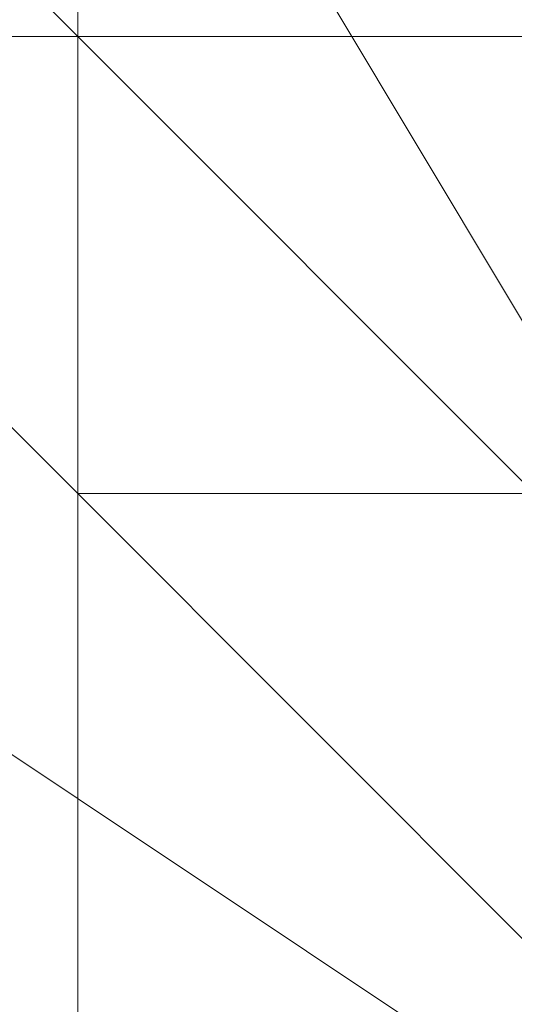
# Model space of a CAD drawing. Header units: inches. Extents: x -79624 to 52587, y -27526 to 10116.
# Tile 123 of 256: x 10219 to 10229, y -15024 to -15004. Entities that reach past the tile are written whole.
import ezdxf
from ezdxf import colors
from ezdxf.entities.mleader import LeaderData, LeaderLine
from ezdxf.math import Vec2, Vec3

# ---------------------------------------------------------------- set-up
doc = ezdxf.new("R2010")
doc.units = ezdxf.units.IN
doc.header["$MEASUREMENT"] = 0
doc.layers.add('- მექანიკური ნაწილი', color=7, linetype='Continuous', lineweight=18)
doc.layers.add('Dimensioning - General', color=7, linetype='Continuous')
doc.styles.add('CT', font='ARIALN.TTF', dxfattribs={"height": 200})
doc.styles.add('GENERATED_STYLE_1', font='txt')
doc.dimstyles.new('GENERATED_STYLE__1', dxfattribs={"dimtxt": 100, "dimasz": 76, "dimexe": 0.18, "dimexo": 0.0625, "dimgap": 0, "dimtad": 0, "dimdec": 0, "dimlfac": 0.1, "dimzin": 0, "dimdsep": 46, "dimtxsty": 'GENERATED_STYLE_1', "dimblk": 'ARROWHEAD_5', "dimblk1": 'ARROWHEAD_5', "dimblk2": 'ARROWHEAD_5', "dimcen": 0.09, "dimse1": 1, "dimse2": 1, "dimclrd": 7, "dimclre": 7, "dimclrt": 7, "dimadec": 0, "dimazin": 0, "dimtfac": 1, "dimtdec": 4, "dimtmove": 0, "dimatfit": 3, "dimfxl": 1, "dimtolj": 1, "dimtzin": 0, "dimarcsym": 0})
doc.dimstyles.new('GENERATED_STYLE__2', dxfattribs={"dimtxt": 100, "dimasz": 76, "dimexe": 0.18, "dimexo": 0.0625, "dimgap": 0, "dimtad": 0, "dimtih": 1, "dimtoh": 1, "dimdec": 0, "dimlfac": 0.1, "dimzin": 0, "dimdsep": 46, "dimtxsty": 'GENERATED_STYLE_1', "dimblk": 'ARROWHEAD_5', "dimblk1": 'ARROWHEAD_5', "dimblk2": 'ARROWHEAD_5', "dimcen": 0.09, "dimse1": 1, "dimse2": 1, "dimclrd": 7, "dimclre": 7, "dimclrt": 7, "dimadec": 0, "dimazin": 0, "dimtfac": 1, "dimtdec": 4, "dimtmove": 0, "dimatfit": 3, "dimfxl": 1, "dimtolj": 1, "dimtzin": 0, "dimarcsym": 0})

# ---------------------------------------------------------------- blocks, each defined once
blk = doc.blocks.new('ARROWHEAD_5')
at = {"linetype": 'Continuous', "lineweight": 0}
blk.add_hatch(color=0, dxfattribs=at).paths.add_polyline_path([(-1, 0.2679), (0, 0), (-1, -0.2679)])
at = {"color": 0, "linetype": 'Continuous', "lineweight": 0}
blk.add_line((0, 0), (-1, 0), dxfattribs=at)
blk = doc.blocks.new('*D249')
at = {"layer": 'Defpoints', "color": 0, "linetype": 'Continuous', "transparency": 16777216}
for p in [(358.556, 209.203), (25258.556, 209.203), (1258.556, -26125.722)]:
    blk.add_point(p, dxfattribs=at)
at = {"layer": 'Dimensioning - General', "color": 7, "linetype": 'Continuous', "lineweight": -2, "transparency": 16777216}
for p, q in [((358.556, 133.203), (358.556, -12795.724)), ((358.556, -26049.722), (358.556, -13148.104))]:
    blk.add_line(p, q, dxfattribs=at)
at = {"layer": 'Dimensioning - General', "color": 7, "linetype": 'Continuous', "lineweight": -2, "transparency": 16777216, "xscale": 76.00000000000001, "yscale": 76.00000000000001, "zscale": 76.00000000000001}
for p, rotation in [((358.556, 209.203), 90), ((358.556, -26125.722), 270)]:
    blk.add_blockref('ARROWHEAD_5', p, dxfattribs=dict(at, rotation=rotation))
at = {"layer": 'Dimensioning - General', "color": 7, "linetype": 'Continuous', "lineweight": 13, "transparency": 16777216, "insert": (358.556, -12971.914), "char_height": 100, "attachment_point": 5, "rotation": 90, "style": 'GENERATED_STYLE_1'}
blk.add_mtext('\\A1;2633', dxfattribs=at)
blk = doc.blocks.new('*D264')
at = {"layer": 'Defpoints', "color": 0, "linetype": 'Continuous', "transparency": 16777216}
for p in [(7428.968, -14429.123), (51186.628, -26125.722), (51186.628, -26425.722)]:
    blk.add_point(p, dxfattribs=at)
at = {"layer": 'Dimensioning - General', "color": 7, "linetype": 'Continuous', "lineweight": -2, "transparency": 16777216}
for p, q in [((7504.968, -26425.722), (29120.843, -26425.722)), ((51110.628, -26425.722), (29468.462, -26425.722))]:
    blk.add_line(p, q, dxfattribs=at)
at = {"layer": 'Dimensioning - General', "color": 7, "linetype": 'Continuous', "lineweight": -2, "transparency": 16777216, "xscale": 76.00000000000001, "yscale": 76.00000000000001, "zscale": 76.00000000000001, "rotation": 180}
blk.add_blockref('ARROWHEAD_5', (7428.968, -26425.722), dxfattribs=at)
at = {"layer": 'Dimensioning - General', "color": 7, "linetype": 'Continuous', "lineweight": -2, "transparency": 16777216, "xscale": 76.00000000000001, "yscale": 76.00000000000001, "zscale": 76.00000000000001}
blk.add_blockref('ARROWHEAD_5', (51186.628, -26425.722), dxfattribs=at)
at = {"layer": 'Dimensioning - General', "color": 7, "linetype": 'Continuous', "lineweight": 13, "transparency": 16777216, "insert": (29294.653, -26425.722), "char_height": 100, "attachment_point": 5, "style": 'GENERATED_STYLE_1'}
blk.add_mtext('\\A1;4376', dxfattribs=at)
blk = doc.blocks.new('*D276')
at = {"layer": 'Defpoints', "color": 0, "linetype": 'Continuous', "transparency": 16777216}
for p in [(7428.968, -14429.123), (51786.628, -14429.123), (4328.728, -18360.584)]:
    blk.add_point(p, dxfattribs=at)
at = {"layer": 'Dimensioning - General', "color": 7, "linetype": 'Continuous', "lineweight": -2, "transparency": 16777216}
for p, q in [((51786.628, -14505.123), (51786.628, -16274.383)), ((51786.628, -18284.584), (51786.628, -16531.526))]:
    blk.add_line(p, q, dxfattribs=at)
at = {"layer": 'Dimensioning - General', "color": 7, "linetype": 'Continuous', "lineweight": -2, "transparency": 16777216, "xscale": 76.00000000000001, "yscale": 76.00000000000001, "zscale": 76.00000000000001}
for p, rotation in [((51786.628, -14429.123), 90), ((51786.628, -18360.584), 270)]:
    blk.add_blockref('ARROWHEAD_5', p, dxfattribs=dict(at, rotation=rotation))
at = {"layer": 'Dimensioning - General', "color": 7, "linetype": 'Continuous', "lineweight": 13, "transparency": 16777216, "insert": (51786.628, -16402.954), "char_height": 100, "attachment_point": 5, "rotation": 90, "style": 'GENERATED_STYLE_1'}
blk.add_mtext('\\A1;393', dxfattribs=at)
blk = doc.blocks.new('_DotSmall')
at = {"color": 0, "linetype": 'ByBlock', "const_width": 0.5}
blk.add_lwpolyline([(-0.0625, 0, 1), (0.0625, 0, 1)], format="xyb", close=True, dxfattribs=at)

msp = doc.modelspace()

# ---------------------------------------------------------------- linework, layer by layer
at = {"layer": '- მექანიკური ნაწილი', "color": 7, "lineweight": 0}
for points in [[(10426.57034, -15031.67945), (10282.8579, -15031.67945), (10282.8579, -15004.73337), (10282.8579, -14986.76931), (10282.8579, -14968.80526), (10282.8579, -14986.76931), (10282.8579, -15004.73337), (10282.8579, -14986.76931), (10282.8579, -14968.80526), (10282.8579, -14986.76931), (10282.8579, -15004.73337), (9779.86434, -15004.73337)], [(10273.87587, -14968.80526), (10273.87587, -14977.78728), (10282.8579, -14977.78728), (10282.8579, -14968.80526), (10426.57034, -14968.80526), (10426.57034, -14986.76931), (10282.8579, -14986.76931), (10282.8579, -15004.73337), (9779.86434, -15004.73337)], [(10219.9837, -14977.78728), (10219.9837, -15408.92462), (10282.8579, -15417.90665)], [(10219.9837, -15408.92462), (10219.9837, -14977.78728), (10219.9837, -15408.92462)], [(10219.9837, -14977.78728), (10219.9837, -15408.92462), (10282.8579, -15417.90665)], [(9779.86434, -14986.76931), (9779.86434, -15004.73337), (10282.8579, -15004.73337)], [(9779.86434, -15004.73337), (10282.8579, -15004.73337), (10282.8579, -14986.76931), (10426.57034, -14986.76931)]]:
    msp.add_lwpolyline(points, dxfattribs=at)
for points in [[(10219.9837, -14986.76931), (10219.9837, -15130.48176), (10246.92979, -15112.5177), (10246.92979, -14968.80526)], [(10219.9837, -14995.75134), (10219.9837, -15112.5177), (10246.92979, -15157.42784), (10246.92979, -15040.66148)]]:
    msp.add_lwpolyline(points, close=True, dxfattribs=at)
at = {"layer": '- მექანიკური ნაწილი', "lineweight": 0}
for points in [[(10184.05559, -14995.75134), (10237.94776, -15031.67945), (10184.05559, -14995.75134)], [(10211.00167, -15004.73337), (10211.00167, -14995.75134), (10219.9837, -15004.73337)], [(10211.00167, -14995.75134), (10219.9837, -15004.73337), (10211.00167, -14995.75134)], [(10219.9837, -15004.73337), (10211.00167, -14995.75134), (10219.9837, -15004.73337)], [(10219.9837, -15004.73337), (10211.00167, -14995.75134)], [(10219.9837, -15004.73337), (10211.00167, -14995.75134), (10219.9837, -15004.73337)], [(10219.9837, -15004.73337), (10211.00167, -14995.75134)], [(10246.92979, -15031.67945), (10246.92979, -15022.69742), (10237.94776, -15022.69742), (10228.96573, -15022.69742), (10219.9837, -15013.71539), (10219.9837, -15004.73337), (10211.00167, -14995.75134)], [(10219.9837, -15004.73337), (10211.00167, -14995.75134), (10219.9837, -15004.73337)], [(10211.00167, -14995.75134), (10219.9837, -15004.73337), (10219.9837, -14995.75134)], [(10211.00167, -14995.75134), (10219.9837, -15004.73337), (10219.9837, -14995.75134), (10219.9837, -15004.73337), (10211.00167, -14995.75134)], [(10211.00167, -14995.75134), (10219.9837, -15004.73337), (10211.00167, -14995.75134)], [(10211.00167, -14995.75134), (10219.9837, -15004.73337)], [(10219.9837, -15004.73337), (10219.9837, -14995.75134), (10219.9837, -15004.73337)], [(10219.9837, -15004.73337), (10219.9837, -14995.75134), (10219.9837, -15004.73337)], [(10219.9837, -15004.73337), (10219.9837, -14995.75134), (10219.9837, -15004.73337)], [(10219.9837, -15004.73337), (10219.9837, -14995.75134), (10219.9837, -15004.73337)], [(10219.9837, -15004.73337), (10219.9837, -14995.75134), (10219.9837, -15004.73337)], [(10219.9837, -15004.73337), (10219.9837, -14995.75134), (10219.9837, -15004.73337)], [(10219.9837, -15004.73337), (10219.9837, -14995.75134), (10219.9837, -15004.73337)], [(10219.9837, -15004.73337), (10219.9837, -14995.75134), (10219.9837, -15004.73337)], [(10219.9837, -15004.73337), (10219.9837, -14995.75134), (10219.9837, -15004.73337)], [(10219.9837, -15004.73337), (10219.9837, -14995.75134), (10219.9837, -15004.73337)], [(10219.9837, -15004.73337), (10219.9837, -14995.75134), (10219.9837, -15004.73337)], [(10219.9837, -15004.73337), (10219.9837, -14995.75134), (10219.9837, -15004.73337)], [(10219.9837, -15004.73337), (10219.9837, -14995.75134), (10219.9837, -15004.73337)], [(10219.9837, -15004.73337), (10219.9837, -14995.75134), (10219.9837, -15004.73337)], [(10219.9837, -15004.73337), (10219.9837, -14995.75134), (10219.9837, -15004.73337)], [(10219.9837, -15004.73337), (10219.9837, -14995.75134), (10219.9837, -15004.73337)], [(10219.9837, -15004.73337), (10219.9837, -14995.75134), (10219.9837, -15004.73337)], [(10219.9837, -15004.73337), (10219.9837, -14995.75134), (10219.9837, -15004.73337)], [(10219.9837, -15004.73337), (10219.9837, -14995.75134), (10219.9837, -15004.73337)], [(10219.9837, -15004.73337), (10219.9837, -14995.75134), (10219.9837, -15004.73337)], [(10219.9837, -15004.73337), (10219.9837, -14995.75134), (10219.9837, -15004.73337)], [(10219.9837, -15004.73337), (10219.9837, -14995.75134), (10219.9837, -15004.73337)], [(10219.9837, -15004.73337), (10219.9837, -14995.75134), (10219.9837, -15004.73337)], [(10219.9837, -15004.73337), (10219.9837, -14995.75134), (10219.9837, -15004.73337)], [(10219.9837, -15004.73337), (10219.9837, -14995.75134), (10219.9837, -15004.73337)], [(10219.9837, -15004.73337), (10219.9837, -14995.75134), (10219.9837, -15004.73337)], [(10219.9837, -15004.73337), (10219.9837, -14995.75134), (10219.9837, -15004.73337)], [(10219.9837, -15004.73337), (10219.9837, -14995.75134), (10219.9837, -15004.73337)], [(10219.9837, -15004.73337), (10219.9837, -14995.75134), (10219.9837, -15004.73337)], [(10219.9837, -15004.73337), (10219.9837, -14995.75134), (10219.9837, -15004.73337)], [(10219.9837, -15004.73337), (10219.9837, -14995.75134), (10219.9837, -15004.73337)], [(10219.9837, -15004.73337), (10219.9837, -14995.75134), (10219.9837, -15004.73337)], [(10219.9837, -15004.73337), (10219.9837, -14995.75134), (10219.9837, -15004.73337)], [(10219.9837, -15004.73337), (10219.9837, -14995.75134), (10219.9837, -15004.73337)], [(10219.9837, -15004.73337), (10219.9837, -14995.75134), (10219.9837, -15004.73337)], [(10219.9837, -15004.73337), (10219.9837, -14995.75134), (10219.9837, -15004.73337)], [(10219.9837, -15004.73337), (10219.9837, -14995.75134), (10219.9837, -15004.73337)], [(10219.9837, -15004.73337), (10219.9837, -14995.75134), (10219.9837, -15004.73337)], [(10219.9837, -15004.73337), (10219.9837, -14995.75134), (10219.9837, -15004.73337)], [(10219.9837, -15004.73337), (10219.9837, -14995.75134), (10219.9837, -15004.73337)], [(10219.9837, -15004.73337), (10219.9837, -14995.75134), (10219.9837, -15004.73337)], [(10219.9837, -15004.73337), (10219.9837, -14995.75134), (10219.9837, -15004.73337)], [(10219.9837, -15004.73337), (10219.9837, -14995.75134), (10219.9837, -15004.73337)], [(10219.9837, -15004.73337), (10219.9837, -14995.75134), (10219.9837, -15004.73337)], [(10219.9837, -15004.73337), (10219.9837, -14995.75134), (10219.9837, -15004.73337)], [(10219.9837, -15004.73337), (10219.9837, -14995.75134), (10219.9837, -15004.73337)], [(10219.9837, -15004.73337), (10219.9837, -14995.75134), (10219.9837, -15004.73337)], [(10219.9837, -15004.73337), (10219.9837, -14995.75134), (10219.9837, -15004.73337)], [(10219.9837, -15004.73337), (10219.9837, -14995.75134), (10219.9837, -15004.73337)], [(10219.9837, -15004.73337), (10219.9837, -14995.75134), (10219.9837, -15004.73337)], [(10219.9837, -15004.73337), (10219.9837, -14995.75134), (10219.9837, -15004.73337)], [(10219.9837, -15004.73337), (10219.9837, -14995.75134), (10219.9837, -15004.73337)], [(10219.9837, -15004.73337), (10219.9837, -14995.75134), (10219.9837, -15004.73337)], [(10219.9837, -15004.73337), (10219.9837, -14995.75134), (10219.9837, -15004.73337)], [(10219.9837, -15004.73337), (10219.9837, -14995.75134), (10219.9837, -15004.73337)], [(10219.9837, -15004.73337), (10219.9837, -14995.75134), (10219.9837, -15004.73337)], [(10219.9837, -15004.73337), (10219.9837, -14995.75134), (10219.9837, -15004.73337)], [(10219.9837, -15004.73337), (10219.9837, -14995.75134), (10219.9837, -15004.73337)], [(10219.9837, -15004.73337), (10219.9837, -14995.75134), (10219.9837, -15004.73337)], [(10219.9837, -15004.73337), (10219.9837, -14995.75134), (10219.9837, -15004.73337)], [(10219.9837, -15004.73337), (10219.9837, -14995.75134), (10219.9837, -15004.73337)], [(10219.9837, -15004.73337), (10219.9837, -14995.75134), (10219.9837, -15004.73337)], [(10219.9837, -15004.73337), (10219.9837, -14995.75134), (10219.9837, -15004.73337)], [(10219.9837, -15004.73337), (10219.9837, -14995.75134), (10219.9837, -15004.73337)], [(10219.9837, -15004.73337), (10219.9837, -14995.75134), (10219.9837, -15004.73337)], [(10219.9837, -15004.73337), (10219.9837, -14995.75134), (10219.9837, -15004.73337)], [(10219.9837, -15004.73337), (10219.9837, -14995.75134), (10219.9837, -15004.73337)], [(10219.9837, -15004.73337), (10219.9837, -14995.75134), (10219.9837, -15004.73337)], [(10219.9837, -15004.73337), (10219.9837, -14995.75134), (10219.9837, -15004.73337)], [(10219.9837, -15004.73337), (10219.9837, -14995.75134), (10219.9837, -15004.73337)], [(10219.9837, -15004.73337), (10219.9837, -14995.75134), (10219.9837, -15004.73337)], [(10219.9837, -15004.73337), (10219.9837, -14995.75134), (10219.9837, -15004.73337)], [(10219.9837, -15004.73337), (10219.9837, -14995.75134), (10219.9837, -15004.73337)], [(10219.9837, -15004.73337), (10219.9837, -14995.75134), (10219.9837, -15004.73337)], [(10219.9837, -15004.73337), (10219.9837, -14995.75134), (10219.9837, -15004.73337)], [(10219.9837, -15004.73337), (10219.9837, -14995.75134), (10219.9837, -15004.73337)], [(10219.9837, -15004.73337), (10219.9837, -14995.75134), (10219.9837, -15004.73337)], [(10219.9837, -15004.73337), (10219.9837, -14995.75134), (10219.9837, -15004.73337)], [(10219.9837, -15004.73337), (10219.9837, -14995.75134), (10219.9837, -15004.73337)], [(10219.9837, -15004.73337), (10219.9837, -14995.75134), (10219.9837, -15004.73337)], [(10219.9837, -15004.73337), (10219.9837, -14995.75134), (10219.9837, -15004.73337)], [(10219.9837, -15004.73337), (10219.9837, -14995.75134), (10219.9837, -15004.73337)], [(10219.9837, -15004.73337), (10219.9837, -14995.75134), (10219.9837, -15004.73337)], [(10219.9837, -15004.73337), (10219.9837, -14995.75134), (10219.9837, -15004.73337)], [(10219.9837, -15004.73337), (10219.9837, -14995.75134), (10219.9837, -15004.73337)], [(10219.9837, -15004.73337), (10219.9837, -14995.75134), (10219.9837, -15004.73337)], [(10219.9837, -15004.73337), (10219.9837, -14995.75134), (10219.9837, -15004.73337)], [(10219.9837, -14995.75134), (10219.9837, -15004.73337), (10219.9837, -15013.71539), (10228.96573, -15013.71539), (10219.9837, -15004.73337), (10228.96573, -15013.71539)], [(10228.96573, -15004.73337), (10219.9837, -15004.73337), (10228.96573, -15013.71539), (10219.9837, -15013.71539), (10219.9837, -15004.73337), (10219.9837, -15013.71539), (10219.9837, -15004.73337), (10228.96573, -15004.73337), (10219.9837, -15004.73337), (10219.9837, -14995.75134)], [(10211.00167, -15004.73337), (10219.9837, -15004.73337)], [(10219.9837, -15004.73337), (10219.9837, -15004.73337)], [(10219.9837, -15004.73337), (10219.9837, -15013.71539), (10219.9837, -15004.73337)], [(10219.9837, -15004.73337), (10219.9837, -15004.73337)], [(10219.9837, -15013.71539), (10219.9837, -15004.73337), (10219.9837, -15013.71539)], [(10219.9837, -15004.73337), (10219.9837, -15004.73337)], [(10219.9837, -15013.71539), (10219.9837, -15004.73337), (10219.9837, -15013.71539)], [(10219.9837, -15004.73337), (10219.9837, -15004.73337)], [(10219.9837, -15013.71539), (10219.9837, -15004.73337), (10219.9837, -15013.71539)], [(10219.9837, -15004.73337), (10219.9837, -15004.73337)], [(10219.9837, -15013.71539), (10219.9837, -15004.73337), (10219.9837, -15013.71539)], [(10219.9837, -15004.73337), (10219.9837, -15004.73337)], [(10219.9837, -15013.71539), (10219.9837, -15004.73337), (10219.9837, -15013.71539)], [(10219.9837, -15004.73337), (10219.9837, -15004.73337)], [(10219.9837, -15013.71539), (10219.9837, -15004.73337), (10219.9837, -15013.71539)], [(10219.9837, -15004.73337), (10219.9837, -15004.73337)], [(10219.9837, -15013.71539), (10219.9837, -15004.73337), (10219.9837, -15013.71539)], [(10219.9837, -15004.73337), (10219.9837, -15013.71539), (10219.9837, -15004.73337)], [(10219.9837, -15004.73337), (10219.9837, -15004.73337)], [(10219.9837, -15004.73337), (10219.9837, -15004.73337)], [(10228.96573, -15004.73337), (10219.9837, -15004.73337), (10228.96573, -15004.73337)], [(10219.9837, -15004.73337), (10219.9837, -15004.73337)], [(10228.96573, -15004.73337), (10219.9837, -15004.73337), (10228.96573, -15004.73337)], [(10219.9837, -15004.73337), (10219.9837, -15004.73337)], [(10228.96573, -15004.73337), (10219.9837, -15004.73337), (10228.96573, -15004.73337)], [(10219.9837, -15004.73337), (10219.9837, -15004.73337)], [(10228.96573, -15004.73337), (10219.9837, -15004.73337), (10228.96573, -15004.73337)], [(10219.9837, -15004.73337), (10219.9837, -15004.73337)], [(10228.96573, -15004.73337), (10219.9837, -15004.73337), (10228.96573, -15004.73337)], [(10219.9837, -15004.73337), (10219.9837, -15004.73337)], [(10228.96573, -15004.73337), (10219.9837, -15004.73337), (10228.96573, -15004.73337)], [(10219.9837, -15004.73337), (10219.9837, -15004.73337)], [(10228.96573, -15004.73337), (10219.9837, -15004.73337), (10228.96573, -15004.73337)], [(10219.9837, -15004.73337), (10219.9837, -15004.73337)], [(10228.96573, -15004.73337), (10219.9837, -15004.73337), (10228.96573, -15004.73337)], [(10219.9837, -15004.73337), (10219.9837, -15004.73337)], [(10228.96573, -15004.73337), (10219.9837, -15004.73337), (10228.96573, -15004.73337)], [(10219.9837, -15004.73337), (10219.9837, -15004.73337)], [(10228.96573, -15004.73337), (10219.9837, -15004.73337), (10228.96573, -15004.73337)], [(10219.9837, -15004.73337), (10219.9837, -15004.73337)], [(10228.96573, -15004.73337), (10219.9837, -15004.73337), (10228.96573, -15004.73337)], [(10219.9837, -15004.73337), (10228.96573, -15004.73337), (10219.9837, -15004.73337)], [(10219.9837, -15004.73337), (10219.9837, -15013.71539)], [(10219.9837, -15004.73337), (10219.9837, -15013.71539)], [(10219.9837, -15004.73337), (10219.9837, -15004.73337)], [(10219.9837, -15013.71539), (10219.9837, -15004.73337), (10219.9837, -15013.71539)], [(10219.9837, -15004.73337), (10219.9837, -15004.73337)], [(10219.9837, -15013.71539), (10219.9837, -15004.73337), (10219.9837, -15013.71539)], [(10219.9837, -15004.73337), (10219.9837, -15004.73337)], [(10219.9837, -15013.71539), (10219.9837, -15004.73337), (10219.9837, -15013.71539)], [(10219.9837, -15004.73337), (10219.9837, -15004.73337)], [(10219.9837, -15013.71539), (10219.9837, -15004.73337), (10219.9837, -15013.71539)], [(10219.9837, -15004.73337), (10219.9837, -15004.73337)], [(10219.9837, -15013.71539), (10219.9837, -15004.73337), (10219.9837, -15013.71539)], [(10219.9837, -15004.73337), (10219.9837, -15004.73337)], [(10219.9837, -15013.71539), (10219.9837, -15004.73337), (10219.9837, -15013.71539)], [(10219.9837, -15004.73337), (10219.9837, -15004.73337)], [(10219.9837, -15013.71539), (10219.9837, -15004.73337), (10219.9837, -15013.71539)], [(10219.9837, -15013.71539), (10219.9837, -15004.73337)], [(10219.9837, -15004.73337), (10228.96573, -15013.71539)], [(10219.9837, -15004.73337), (10219.9837, -15004.73337)], [(10228.96573, -15013.71539), (10219.9837, -15004.73337), (10228.96573, -15013.71539)], [(10219.9837, -15004.73337), (10219.9837, -15004.73337)], [(10228.96573, -15013.71539), (10219.9837, -15004.73337), (10228.96573, -15013.71539)], [(10219.9837, -15004.73337), (10219.9837, -15004.73337)], [(10228.96573, -15013.71539), (10219.9837, -15004.73337), (10228.96573, -15013.71539)], [(10228.96573, -15013.71539), (10219.9837, -15004.73337)], [(10228.96573, -15013.71539), (10219.9837, -15004.73337)], [(10219.9837, -15004.73337), (10219.9837, -15004.73337)], [(10219.9837, -15013.71539), (10219.9837, -15004.73337), (10219.9837, -15013.71539)], [(10219.9837, -15004.73337), (10219.9837, -15004.73337)], [(10219.9837, -15013.71539), (10219.9837, -15004.73337), (10219.9837, -15013.71539)], [(10219.9837, -15004.73337), (10219.9837, -15004.73337)], [(10219.9837, -15013.71539), (10219.9837, -15004.73337), (10219.9837, -15013.71539)], [(10219.9837, -15004.73337), (10219.9837, -15004.73337)], [(10219.9837, -15013.71539), (10219.9837, -15004.73337), (10219.9837, -15013.71539)], [(10219.9837, -15004.73337), (10219.9837, -15004.73337)], [(10219.9837, -15013.71539), (10219.9837, -15004.73337), (10219.9837, -15013.71539)], [(10219.9837, -15004.73337), (10219.9837, -15004.73337)], [(10219.9837, -15013.71539), (10219.9837, -15004.73337), (10219.9837, -15013.71539)], [(10219.9837, -15004.73337), (10219.9837, -15004.73337)], [(10219.9837, -15013.71539), (10219.9837, -15004.73337), (10219.9837, -15013.71539)], [(10219.9837, -15004.73337), (10219.9837, -15013.71539), (10219.9837, -15004.73337)], [(10219.9837, -15004.73337), (10219.9837, -15004.73337)], [(10219.9837, -15004.73337), (10219.9837, -15004.73337)], [(10228.96573, -15004.73337), (10219.9837, -15004.73337), (10228.96573, -15004.73337)], [(10219.9837, -15004.73337), (10219.9837, -15004.73337)], [(10228.96573, -15004.73337), (10219.9837, -15004.73337), (10228.96573, -15004.73337)], [(10219.9837, -15004.73337), (10219.9837, -15004.73337)], [(10228.96573, -15004.73337), (10219.9837, -15004.73337), (10228.96573, -15004.73337)], [(10219.9837, -15004.73337), (10219.9837, -15004.73337)], [(10228.96573, -15004.73337), (10219.9837, -15004.73337), (10228.96573, -15004.73337)], [(10219.9837, -15004.73337), (10219.9837, -15004.73337)], [(10228.96573, -15004.73337), (10219.9837, -15004.73337), (10228.96573, -15004.73337)], [(10219.9837, -15004.73337), (10219.9837, -15004.73337)], [(10228.96573, -15004.73337), (10219.9837, -15004.73337), (10228.96573, -15004.73337)], [(10219.9837, -15004.73337), (10219.9837, -15004.73337)], [(10228.96573, -15004.73337), (10219.9837, -15004.73337), (10228.96573, -15004.73337)], [(10219.9837, -15004.73337), (10219.9837, -15004.73337)], [(10228.96573, -15004.73337), (10219.9837, -15004.73337), (10228.96573, -15004.73337)], [(10219.9837, -15004.73337), (10219.9837, -15004.73337)], [(10228.96573, -15004.73337), (10219.9837, -15004.73337), (10228.96573, -15004.73337)], [(10219.9837, -15004.73337), (10219.9837, -15004.73337)], [(10228.96573, -15004.73337), (10219.9837, -15004.73337), (10228.96573, -15004.73337)], [(10219.9837, -15004.73337), (10219.9837, -15004.73337)], [(10228.96573, -15004.73337), (10219.9837, -15004.73337), (10228.96573, -15004.73337)], [(10219.9837, -15004.73337), (10228.96573, -15004.73337), (10219.9837, -15004.73337)], [(10219.9837, -15004.73337), (10219.9837, -15004.73337)], [(10219.9837, -15013.71539), (10219.9837, -15004.73337), (10219.9837, -15013.71539)], [(10219.9837, -15004.73337), (10219.9837, -15004.73337)], [(10219.9837, -15013.71539), (10219.9837, -15004.73337), (10219.9837, -15013.71539)], [(10219.9837, -15004.73337), (10219.9837, -15004.73337)], [(10219.9837, -15013.71539), (10219.9837, -15004.73337), (10219.9837, -15013.71539)], [(10219.9837, -15004.73337), (10219.9837, -15004.73337)], [(10219.9837, -15013.71539), (10219.9837, -15004.73337), (10219.9837, -15013.71539)], [(10219.9837, -15004.73337), (10219.9837, -15004.73337)], [(10219.9837, -15013.71539), (10219.9837, -15004.73337), (10219.9837, -15013.71539)], [(10219.9837, -15004.73337), (10219.9837, -15004.73337)], [(10219.9837, -15013.71539), (10219.9837, -15004.73337), (10219.9837, -15013.71539)], [(10219.9837, -15004.73337), (10219.9837, -15004.73337)], [(10219.9837, -15013.71539), (10219.9837, -15004.73337), (10219.9837, -15013.71539)], [(10219.9837, -15004.73337), (10219.9837, -15004.73337)], [(10228.96573, -15013.71539), (10219.9837, -15004.73337), (10228.96573, -15013.71539)], [(10219.9837, -15004.73337), (10219.9837, -15004.73337)], [(10228.96573, -15013.71539), (10219.9837, -15004.73337), (10228.96573, -15013.71539)], [(10219.9837, -15004.73337), (10219.9837, -15004.73337)], [(10228.96573, -15013.71539), (10219.9837, -15004.73337), (10228.96573, -15013.71539)], [(10228.96573, -15004.73337), (10219.9837, -15004.73337)], [(10228.96573, -15013.71539), (10219.9837, -15004.73337)], [(10219.9837, -15004.73337), (10219.9837, -15004.73337)], [(10219.9837, -15013.71539), (10219.9837, -15004.73337), (10219.9837, -15013.71539)], [(10219.9837, -15004.73337), (10219.9837, -15004.73337)], [(10219.9837, -15013.71539), (10219.9837, -15004.73337), (10219.9837, -15013.71539)], [(10219.9837, -15004.73337), (10219.9837, -15004.73337)], [(10219.9837, -15013.71539), (10219.9837, -15004.73337), (10219.9837, -15013.71539)], [(10219.9837, -15004.73337), (10219.9837, -15004.73337)], [(10219.9837, -15013.71539), (10219.9837, -15004.73337), (10219.9837, -15013.71539)], [(10219.9837, -15004.73337), (10219.9837, -15004.73337)], [(10219.9837, -15013.71539), (10219.9837, -15004.73337), (10219.9837, -15013.71539)], [(10219.9837, -15004.73337), (10219.9837, -15004.73337)], [(10219.9837, -15013.71539), (10219.9837, -15004.73337), (10219.9837, -15013.71539)], [(10219.9837, -15004.73337), (10219.9837, -15004.73337)], [(10219.9837, -15013.71539), (10219.9837, -15004.73337), (10219.9837, -15013.71539)], [(10219.9837, -15004.73337), (10219.9837, -15013.71539), (10219.9837, -15004.73337)], [(10219.9837, -15004.73337), (10219.9837, -15004.73337)], [(10219.9837, -15004.73337), (10219.9837, -15004.73337)], [(10228.96573, -15004.73337), (10219.9837, -15004.73337), (10228.96573, -15004.73337)], [(10219.9837, -15004.73337), (10219.9837, -15004.73337)], [(10228.96573, -15004.73337), (10219.9837, -15004.73337), (10228.96573, -15004.73337)], [(10219.9837, -15004.73337), (10219.9837, -15004.73337)], [(10228.96573, -15004.73337), (10219.9837, -15004.73337), (10228.96573, -15004.73337)], [(10219.9837, -15004.73337), (10219.9837, -15004.73337)], [(10228.96573, -15004.73337), (10219.9837, -15004.73337), (10228.96573, -15004.73337)], [(10219.9837, -15004.73337), (10219.9837, -15004.73337)], [(10228.96573, -15004.73337), (10219.9837, -15004.73337), (10228.96573, -15004.73337)], [(10219.9837, -15004.73337), (10219.9837, -15004.73337)], [(10228.96573, -15004.73337), (10219.9837, -15004.73337), (10228.96573, -15004.73337)], [(10219.9837, -15004.73337), (10219.9837, -15004.73337)], [(10228.96573, -15004.73337), (10219.9837, -15004.73337), (10228.96573, -15004.73337)], [(10219.9837, -15004.73337), (10219.9837, -15004.73337)], [(10228.96573, -15004.73337), (10219.9837, -15004.73337), (10228.96573, -15004.73337)], [(10219.9837, -15004.73337), (10219.9837, -15004.73337)], [(10228.96573, -15004.73337), (10219.9837, -15004.73337), (10228.96573, -15004.73337)], [(10219.9837, -15004.73337), (10219.9837, -15004.73337)], [(10228.96573, -15004.73337), (10219.9837, -15004.73337), (10228.96573, -15004.73337)], [(10219.9837, -15004.73337), (10219.9837, -15004.73337)], [(10228.96573, -15004.73337), (10219.9837, -15004.73337), (10228.96573, -15004.73337)], [(10219.9837, -15004.73337), (10228.96573, -15004.73337), (10219.9837, -15004.73337)], [(10219.9837, -15004.73337), (10219.9837, -15013.71539)], [(10219.9837, -15004.73337), (10219.9837, -15013.71539)], [(10219.9837, -15004.73337), (10219.9837, -15004.73337)], [(10219.9837, -15013.71539), (10219.9837, -15004.73337), (10219.9837, -15013.71539)], [(10219.9837, -15004.73337), (10219.9837, -15004.73337)], [(10219.9837, -15013.71539), (10219.9837, -15004.73337), (10219.9837, -15013.71539)], [(10219.9837, -15004.73337), (10219.9837, -15004.73337)], [(10219.9837, -15013.71539), (10219.9837, -15004.73337), (10219.9837, -15013.71539)], [(10219.9837, -15004.73337), (10219.9837, -15004.73337)], [(10219.9837, -15013.71539), (10219.9837, -15004.73337), (10219.9837, -15013.71539)], [(10219.9837, -15004.73337), (10219.9837, -15004.73337)], [(10219.9837, -15013.71539), (10219.9837, -15004.73337), (10219.9837, -15013.71539)], [(10219.9837, -15004.73337), (10219.9837, -15004.73337)], [(10219.9837, -15013.71539), (10219.9837, -15004.73337), (10219.9837, -15013.71539)], [(10219.9837, -15004.73337), (10219.9837, -15004.73337)], [(10219.9837, -15013.71539), (10219.9837, -15004.73337), (10219.9837, -15013.71539)], [(10219.9837, -15013.71539), (10219.9837, -15004.73337)], [(10219.9837, -15004.73337), (10219.9837, -15004.73337)], [(10228.96573, -15013.71539), (10219.9837, -15004.73337), (10228.96573, -15013.71539)], [(10219.9837, -15004.73337), (10219.9837, -15004.73337)], [(10228.96573, -15013.71539), (10219.9837, -15004.73337), (10228.96573, -15013.71539)], [(10219.9837, -15004.73337), (10219.9837, -15004.73337)], [(10228.96573, -15013.71539), (10219.9837, -15004.73337), (10228.96573, -15013.71539)], [(10219.9837, -15004.73337), (10219.9837, -15013.71539)], [(10228.96573, -15013.71539), (10219.9837, -15013.71539), (10219.9837, -15004.73337), (10228.96573, -15013.71539)], [(10228.96573, -15004.73337), (10219.9837, -15004.73337), (10228.96573, -15004.73337), (10219.9837, -15004.73337), (10228.96573, -15013.71539), (10219.9837, -15004.73337), (10228.96573, -15004.73337)], [(10228.96573, -15013.71539), (10219.9837, -15004.73337), (10228.96573, -15004.73337), (10219.9837, -15004.73337), (10228.96573, -15004.73337)], [(10219.9837, -15004.73337), (10219.9837, -15004.73337)], [(10219.9837, -15004.73337), (10219.9837, -15013.71539), (10219.9837, -15004.73337)], [(10219.9837, -15004.73337), (10219.9837, -15013.71539)], [(10219.9837, -15013.71539), (10219.9837, -15013.71539)], [(10219.9837, -15013.71539), (10228.96573, -15022.69742), (10219.9837, -15013.71539)], [(10219.9837, -15013.71539), (10219.9837, -15013.71539)], [(10219.9837, -15013.71539), (10228.96573, -15022.69742), (10219.9837, -15013.71539)], [(10219.9837, -15013.71539), (10219.9837, -15013.71539)], [(10228.96573, -15013.71539), (10219.9837, -15013.71539), (10228.96573, -15013.71539)], [(10219.9837, -15013.71539), (10219.9837, -15013.71539)], [(10228.96573, -15013.71539), (10219.9837, -15013.71539), (10228.96573, -15013.71539)], [(10219.9837, -15013.71539), (10219.9837, -15013.71539)], [(10228.96573, -15013.71539), (10219.9837, -15013.71539), (10228.96573, -15013.71539)], [(10219.9837, -15013.71539), (10219.9837, -15013.71539)], [(10228.96573, -15013.71539), (10219.9837, -15013.71539), (10228.96573, -15013.71539)], [(10219.9837, -15013.71539), (10219.9837, -15013.71539)], [(10228.96573, -15013.71539), (10219.9837, -15013.71539), (10228.96573, -15013.71539)], [(10219.9837, -15013.71539), (10219.9837, -15013.71539)], [(10228.96573, -15013.71539), (10219.9837, -15013.71539), (10228.96573, -15013.71539)], [(10219.9837, -15013.71539), (10219.9837, -15013.71539)], [(10228.96573, -15013.71539), (10219.9837, -15013.71539), (10228.96573, -15013.71539)], [(10228.96573, -15013.71539), (10219.9837, -15013.71539)], [(10219.9837, -15013.71539), (10219.9837, -15013.71539)], [(10228.96573, -15013.71539), (10219.9837, -15013.71539), (10228.96573, -15013.71539)], [(10219.9837, -15013.71539), (10219.9837, -15013.71539)], [(10228.96573, -15013.71539), (10219.9837, -15013.71539), (10228.96573, -15013.71539)], [(10219.9837, -15013.71539), (10219.9837, -15013.71539)], [(10228.96573, -15013.71539), (10219.9837, -15013.71539), (10228.96573, -15013.71539)], [(10219.9837, -15013.71539), (10219.9837, -15013.71539)], [(10228.96573, -15013.71539), (10219.9837, -15013.71539), (10228.96573, -15013.71539)], [(10219.9837, -15013.71539), (10219.9837, -15013.71539)], [(10228.96573, -15013.71539), (10219.9837, -15013.71539), (10228.96573, -15013.71539)], [(10219.9837, -15013.71539), (10219.9837, -15013.71539)], [(10228.96573, -15013.71539), (10219.9837, -15013.71539), (10228.96573, -15013.71539)], [(10219.9837, -15013.71539), (10219.9837, -15013.71539)], [(10228.96573, -15013.71539), (10219.9837, -15013.71539), (10228.96573, -15013.71539)], [(10219.9837, -15013.71539), (10219.9837, -15013.71539)], [(10228.96573, -15013.71539), (10219.9837, -15013.71539), (10228.96573, -15013.71539)], [(10219.9837, -15013.71539), (10219.9837, -15013.71539)], [(10228.96573, -15013.71539), (10219.9837, -15013.71539), (10228.96573, -15013.71539)], [(10219.9837, -15013.71539), (10219.9837, -15013.71539)], [(10228.96573, -15013.71539), (10219.9837, -15013.71539), (10228.96573, -15013.71539)], [(10219.9837, -15013.71539), (10219.9837, -15013.71539)], [(10228.96573, -15013.71539), (10219.9837, -15013.71539), (10228.96573, -15013.71539)], [(10219.9837, -15013.71539), (10219.9837, -15013.71539)], [(10228.96573, -15013.71539), (10219.9837, -15013.71539), (10228.96573, -15013.71539)], [(10219.9837, -15013.71539), (10219.9837, -15013.71539)], [(10228.96573, -15013.71539), (10219.9837, -15013.71539), (10228.96573, -15013.71539)], [(10219.9837, -15013.71539), (10219.9837, -15013.71539)], [(10228.96573, -15013.71539), (10219.9837, -15013.71539), (10228.96573, -15013.71539)], [(10219.9837, -15013.71539), (10219.9837, -15013.71539)], [(10228.96573, -15013.71539), (10219.9837, -15013.71539), (10228.96573, -15013.71539)], [(10219.9837, -15013.71539), (10219.9837, -15013.71539)], [(10228.96573, -15013.71539), (10219.9837, -15013.71539), (10228.96573, -15013.71539)], [(10219.9837, -15013.71539), (10219.9837, -15013.71539)], [(10228.96573, -15013.71539), (10219.9837, -15013.71539), (10228.96573, -15013.71539)], [(10219.9837, -15013.71539), (10219.9837, -15013.71539)], [(10228.96573, -15013.71539), (10219.9837, -15013.71539), (10228.96573, -15013.71539)], [(10219.9837, -15013.71539), (10219.9837, -15013.71539)], [(10228.96573, -15013.71539), (10219.9837, -15013.71539), (10228.96573, -15013.71539)], [(10219.9837, -15013.71539), (10219.9837, -15013.71539)], [(10228.96573, -15013.71539), (10219.9837, -15013.71539), (10228.96573, -15013.71539)], [(10219.9837, -15013.71539), (10219.9837, -15013.71539)], [(10228.96573, -15013.71539), (10219.9837, -15013.71539), (10228.96573, -15013.71539)], [(10219.9837, -15013.71539), (10219.9837, -15013.71539)], [(10228.96573, -15013.71539), (10219.9837, -15013.71539), (10228.96573, -15013.71539)], [(10219.9837, -15013.71539), (10219.9837, -15013.71539)], [(10228.96573, -15013.71539), (10219.9837, -15013.71539), (10228.96573, -15013.71539)], [(10219.9837, -15013.71539), (10219.9837, -15013.71539)], [(10228.96573, -15013.71539), (10219.9837, -15013.71539), (10228.96573, -15013.71539)], [(10219.9837, -15013.71539), (10219.9837, -15013.71539)], [(10228.96573, -15013.71539), (10219.9837, -15013.71539), (10228.96573, -15013.71539)], [(10219.9837, -15013.71539), (10219.9837, -15013.71539)], [(10228.96573, -15013.71539), (10219.9837, -15013.71539), (10228.96573, -15013.71539)], [(10219.9837, -15013.71539), (10219.9837, -15013.71539)], [(10228.96573, -15013.71539), (10219.9837, -15013.71539), (10228.96573, -15013.71539)], [(10219.9837, -15013.71539), (10219.9837, -15013.71539)], [(10228.96573, -15013.71539), (10219.9837, -15013.71539), (10228.96573, -15013.71539)], [(10228.96573, -15013.71539), (10219.9837, -15013.71539)], [(10219.9837, -15013.71539), (10228.96573, -15013.71539)], [(10219.9837, -15013.71539), (10219.9837, -15013.71539)], [(10228.96573, -15013.71539), (10219.9837, -15013.71539), (10228.96573, -15013.71539)], [(10219.9837, -15013.71539), (10219.9837, -15013.71539)], [(10228.96573, -15013.71539), (10219.9837, -15013.71539), (10228.96573, -15013.71539)], [(10219.9837, -15013.71539), (10219.9837, -15013.71539)], [(10228.96573, -15013.71539), (10219.9837, -15013.71539), (10228.96573, -15013.71539)], [(10219.9837, -15013.71539), (10219.9837, -15013.71539)], [(10228.96573, -15013.71539), (10219.9837, -15013.71539), (10228.96573, -15013.71539)], [(10219.9837, -15013.71539), (10219.9837, -15013.71539)], [(10228.96573, -15013.71539), (10219.9837, -15013.71539), (10228.96573, -15013.71539)], [(10219.9837, -15013.71539), (10219.9837, -15013.71539)], [(10228.96573, -15013.71539), (10219.9837, -15013.71539), (10228.96573, -15013.71539)], [(10219.9837, -15013.71539), (10219.9837, -15013.71539)], [(10228.96573, -15013.71539), (10219.9837, -15013.71539), (10228.96573, -15013.71539)], [(10219.9837, -15013.71539), (10219.9837, -15013.71539)], [(10219.9837, -15013.71539), (10228.96573, -15022.69742), (10219.9837, -15013.71539)], [(10219.9837, -15013.71539), (10219.9837, -15013.71539)], [(10219.9837, -15013.71539), (10219.9837, -15013.71539)], [(10219.9837, -15013.71539), (10228.96573, -15022.69742)]]:
    msp.add_lwpolyline(points, dxfattribs=at)
for points in [[(10219.9837, -14995.75134), (10219.9837, -15004.73337), (10228.96573, -15013.71539), (10228.96573, -15004.73337), (10219.9837, -15004.73337), (10211.00167, -14995.75134)], [(10211.00167, -15004.73337), (10219.9837, -15013.71539), (10219.9837, -15004.73337)]]:
    msp.add_lwpolyline(points, close=True, dxfattribs=at)

# ---------------------------------------------------------------- dimensions: what is measured, and where the dimension line sits
at = {"layer": 'Dimensioning - General', "color": 7, "linetype": 'Continuous', "lineweight": 13}
for base, p1, p2, picture, middle in [((358.55594, 209.20337), (1258.55593, -26125.72241), (25258.55593, 209.20337), '*D249', (358.55594, -12971.91402)), ((51786.62821, -14429.12325), (4328.72843, -18360.58402), (7428.96845, -14429.12325), '*D276', (51786.62821, -16402.95414))]:
    dim = msp.add_linear_dim(base=base, p1=p1, p2=p2, angle=90, dimstyle='GENERATED_STYLE__1', dxfattribs=at)
    dim.commit()
    dim.dimension.update_dxf_attribs({"geometry": picture, "text_midpoint": middle, "dimtype": 160, "text_rotation": 90})
dim = msp.add_linear_dim(base=(51186.62821, -26425.72242), p1=(7428.96845, -14429.12325), p2=(51186.62821, -26125.72241), dimstyle='GENERATED_STYLE__2', dxfattribs=at)
dim.commit()
dim.dimension.update_dxf_attribs({"geometry": '*D264', "text_midpoint": (29294.65282, -26425.72242), "dimtype": 160})

# ---------------------------------------------------------------- leaders
at = {"layer": '- მექანიკური ნაწილი', "color": 7}
ml = msp.add_multileader_mtext('Standard', dxfattribs=at)
ml.set_content('{\\fSylfaen|b1|i0|c0|p18;FDB-ROOF  \\fSylfaen|b0|i0|c0|p18;\\C1;QF-2            \\C7;N2XH FE180 E90-4X2.5}', color=7, style='CT')
ml.set_leader_properties()
ml.set_arrow_properties(name='DOTSMALL')
ml.build(insert=Vec2(0, 0))
ml.multileader.update_dxf_attribs({"has_dogleg": 0, "text_left_attachment_type": 6, "text_right_attachment_type": 6, "dogleg_length": 9, "arrow_head_size": 215.76216})
ctx = ml.context
ctx.base_point, ctx.char_height, ctx.arrow_head_size, ctx.landing_gap_size, ctx.plane_origin = Vec3(8390.91148, -14136.45006), 214.21600799, 215.76216, 71.92072, Vec3(-12326.21267, -34545.50914)
ctx.left_attachment, ctx.right_attachment, ctx.text_align_type = 6, 6, 1
notes = []
notes.append((ctx, [(0, (1, 1, 0), (11662.84716, -14136.45006), (-1, 0), 9, [(2, [(10462.49845, -15148.44581)], 0, [])])]))
ctx.mtext.insert, ctx.mtext.width, ctx.mtext.defined_height, ctx.mtext.alignment, ctx.mtext.flow_direction = Vec3(10022.37932, -13879.39085), 3165.613385, 305.10903, 2, 5
for ctx, leaders in notes:
    for number, flags, end, landing, length, lines in leaders:
        leader = LeaderData()
        leader.index, (leader.has_last_leader_line, leader.has_dogleg_vector, leader.attachment_direction) = number, flags
        leader.last_leader_point, leader.dogleg_vector, leader.dogleg_length = Vec3(end), Vec3(landing), length
        for number, points, colour, breaks in lines:
            line = LeaderLine()
            line.index, line.vertices, line.color, line.breaks = number, Vec3.list(points), colors.encode_raw_color(colour), breaks
            leader.lines.append(line)
        ctx.leaders.append(leader)

doc.saveas('drawing.dxf')
